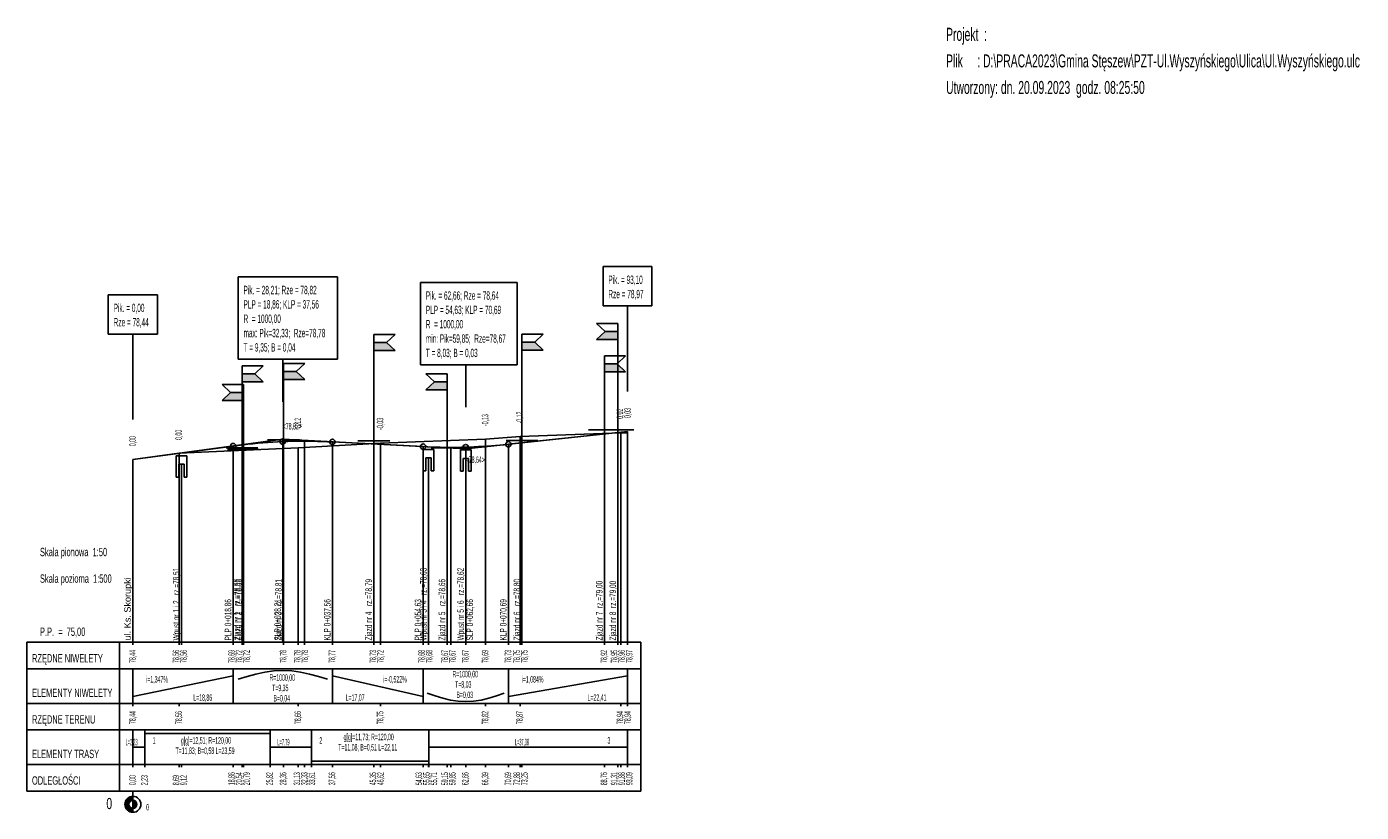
# Model space of a CAD drawing. Extents: x 1 to 51.3, y 0.1 to 29.7.
import ezdxf

# ---------------------------------------------------------------- set-up
doc = ezdxf.new("R2010")
doc.units = 0
doc.header["$MEASUREMENT"] = 0
for name, color, linetype in [('NN_NIWELETA', 7, 'Continuous'), ('NN_nOpisLuki', 7, 'Continuous'), ('NN_nPomoc', 7, 'Continuous'), ('NN_nStyczne', 7, 'Continuous'), ('NN_nTabela', 7, 'Continuous'), ('NN_nTabliczki', 7, 'Continuous'), ('NN_oKratki', 7, 'Continuous'), ('NN_oZjazdy', 7, 'Continuous'), ('NN_rRamkaGrubo', 7, 'Continuous'), ('NN_TEREN', 7, 'Continuous')]:
    doc.layers.add(name, color=color, linetype=linetype)
doc.styles.get("Standard").update_dxf_attribs({"font": 'arial.ttf'})

msp = doc.modelspace()

# ---------------------------------------------------------------- hatches: boundary and pattern name
at = {"layer": 'NN_nTabliczki'}
h = msp.add_hatch(color=7, dxfattribs=at)
h.dxf.hatch_style = 1
h.paths.add_polyline_path([(9.108, 15.901), (8.678, 15.901), (8.358, 15.601), (9.108, 15.601)])
h.paths.add_polyline_path([(9.158, 15.901), (9.108, 15.901), (9.108, 15.601), (9.158, 15.601)])
h.paths.add_polyline_path([(9.588, 16.608), (9.108, 16.608), (9.108, 16.308), (9.908, 16.308)])
h.paths.add_polyline_path([(11.152, 16.692), (10.672, 16.692), (10.672, 16.392), (11.472, 16.392)])
h.paths.add_polyline_path([(16.83, 16.3), (16.35, 16.3), (16.03, 16), (16.83, 16)])
h.paths.add_polyline_path([(14.55, 17.78), (14.07, 17.78), (14.07, 17.48), (14.87, 17.48)])
h.paths.add_polyline_path([(20.13, 17.8), (19.65, 17.8), (19.65, 17.5), (20.45, 17.5)])
h.paths.add_polyline_path([(23.262, 16.952), (23.232, 16.98), (22.752, 16.98), (22.752, 16.68), (23.262, 16.68)])
h.paths.add_polyline_path([(23.262, 16.952), (23.262, 16.68), (23.552, 16.68)])
h.paths.add_polyline_path([(23.262, 18.2), (22.782, 18.2), (22.462, 17.9), (23.262, 17.9)])
h = msp.add_hatch(color=7, dxfattribs=at)
h.dxf.hatch_style = 1
h.paths.add_polyline_path([(5, 0.25, -0.414214), (4.85, 0.4, -0.414214), (5, 0.55), (5, 0.7, 0.414214), (4.7, 0.4, 0.414214), (5, 0.1)])
h.paths.add_polyline_path([(5, 0.55), (5, 0.25, 0.414214), (5.15, 0.4, 0.414214)])

# ---------------------------------------------------------------- linework, layer by layer
at = {"layer": 'NN_NIWELETA', "color": 1}
for p, q in [((19.138, 13.954), (23.62, 14.44)), ((5, 13.38), (8.773, 13.888)), ((5, 13.38), (8.773, 13.888)), ((8.773, 13.888), (8.96, 13.912)), ((8.96, 13.912), (9.147, 13.935)), ((9.147, 13.935), (9.333, 13.956)), ((9.333, 13.956), (9.52, 13.975)), ((9.52, 13.975), (9.707, 13.992)), ((9.707, 13.992), (9.894, 14.008)), ((9.894, 14.008), (10.081, 14.022)), ((10.081, 14.022), (10.268, 14.034)), ((10.268, 14.034), (10.455, 14.044)), ((10.455, 14.044), (10.642, 14.053)), ((10.642, 14.053), (10.829, 14.059)), ((10.829, 14.059), (11.016, 14.065)), ((11.016, 14.065), (11.203, 14.068)), ((11.203, 14.068), (11.39, 14.069)), ((11.39, 14.069), (11.577, 14.069)), ((11.577, 14.069), (11.764, 14.067)), ((11.764, 14.067), (11.951, 14.064)), ((11.951, 14.064), (12.138, 14.058)), ((12.138, 14.058), (12.325, 14.051)), ((12.325, 14.051), (12.511, 14.042)), ((12.511, 14.042), (15.925, 13.864)), ((15.925, 13.864), (16.086, 13.856)), ((16.086, 13.856), (16.247, 13.85)), ((16.247, 13.85), (16.407, 13.845)), ((16.407, 13.845), (16.568, 13.841)), ((16.568, 13.841), (16.729, 13.838)), ((16.729, 13.838), (16.889, 13.837)), ((16.889, 13.837), (17.05, 13.837)), ((17.05, 13.837), (17.211, 13.838)), ((17.211, 13.838), (17.371, 13.841)), ((17.371, 13.841), (17.532, 13.845)), ((17.532, 13.845), (17.693, 13.85)), ((17.693, 13.85), (17.853, 13.856)), ((17.853, 13.856), (18.014, 13.864)), ((18.014, 13.864), (18.175, 13.873)), ((18.175, 13.873), (18.335, 13.883)), ((18.335, 13.883), (18.496, 13.895)), ((18.496, 13.895), (18.657, 13.908)), ((18.657, 13.908), (18.817, 13.922)), ((18.817, 13.922), (18.978, 13.937)), ((18.978, 13.937), (19.138, 13.954))]:
    msp.add_line(p, q, dxfattribs=at)
at = {"layer": 'NN_nOpisLuki', "color": 7}
for p, q in [((23.62, 14.44), (23.62, 6.5)), ((8.773, 13.888), (8.773, 6.5)), ((10.642, 14.053), (10.642, 6.5)), ((12.511, 14.042), (12.511, 6.5)), ((15.925, 13.864), (15.925, 6.5)), ((17.532, 13.845), (17.532, 6.5)), ((19.138, 13.954), (19.138, 6.5)), ((5, 13.38), (5, 6.5))]:
    msp.add_line(p, q, dxfattribs=at)
for centre in [(10.642, 14.053), (12.511, 14.042), (8.773, 13.888), (15.925, 13.864), (17.532, 13.845), (19.138, 13.954)]:
    msp.add_circle(centre, 0.1, dxfattribs=at)
at = {"layer": 'NN_nPomoc', "color": 7}
for p, q in [((10.642, 14.14), (10.642, 6.5)), ((18.278, 14.14), (18.278, 6.5)), ((19.576, 14.24), (19.576, 6.5)), ((23.376, 14.38), (23.376, 6.5)), ((23.62, 14.44), (23.62, 6.5)), ((23.62, 14.38), (23.62, 6.5)), ((6.738, 13.62), (6.738, 6.5)), ((8.773, 13.888), (8.773, 6.5)), ((11.226, 13.82), (11.226, 6.5)), ((11.467, 14.07), (11.467, 6.5)), ((12.511, 14.042), (12.511, 6.5)), ((14.324, 14), (14.324, 6.5)), ((15.925, 13.864), (15.925, 6.5)), ((16.97, 13.837), (16.97, 6.5)), ((17.532, 13.78), (17.532, 6.5)), ((19.138, 13.954), (19.138, 6.5)), ((5, 13.38), (5, 6.5)), ((5, 13.38), (5, 6.5))]:
    msp.add_line(p, q, dxfattribs=at)
at = {"layer": 'NN_nStyczne', "color": 1}
for p, q in [((5, 13.38), (10.642, 14.14)), ((10.642, 14.14), (17.532, 13.78)), ((17.532, 13.78), (23.62, 14.44))]:
    msp.add_line(p, q, dxfattribs=at)
at = {"layer": 'NN_nTabela', "color": 7}
for p, q in [((1, 6.5), (4.5, 6.5)), ((1, 6.5), (1, 5.5)), ((4.5, 6.5), (24.12, 6.5)), ((4.5, 6.5), (4.5, 5.5)), ((4.5, 5.5), (4.5, 6.5)), ((5, 6.5), (5, 6.4)), ((6.738, 6.5), (6.738, 6.4)), ((6.824, 6.5), (6.824, 6.4)), ((8.773, 6.5), (8.773, 6.4)), ((9.108, 6.5), (9.108, 6.4)), ((9.158, 6.5), (9.158, 6.4)), ((10.672, 6.5), (10.672, 6.4)), ((11.226, 6.5), (11.226, 6.4)), ((11.467, 6.5), (11.467, 6.4)), ((12.511, 6.5), (12.511, 6.4)), ((14.07, 6.5), (14.07, 6.4)), ((14.324, 6.5), (14.324, 6.4)), ((15.925, 6.5), (15.925, 6.4)), ((16.13, 6.5), (16.13, 6.4)), ((16.83, 6.5), (16.83, 6.4)), ((16.97, 6.5), (16.97, 6.4)), ((17.532, 6.5), (17.532, 6.4)), ((18.278, 6.5), (18.278, 6.4)), ((19.138, 6.5), (19.138, 6.4)), ((19.576, 6.5), (19.576, 6.4)), ((19.65, 6.5), (19.65, 6.4)), ((22.752, 6.5), (22.752, 6.4)), ((23.262, 6.5), (23.262, 6.4)), ((23.376, 6.5), (23.376, 6.4)), ((23.62, 6.5), (23.62, 6.4)), ((24.12, 5.5), (24.12, 6.5)), ((1, 5.5), (4.5, 5.5)), ((1, 5.5), (1, 4.2)), ((4.5, 5.5), (24.12, 5.5)), ((4.5, 5.5), (4.5, 4.2)), ((4.5, 4.2), (4.5, 5.5)), ((5, 5.5), (5, 4.2)), ((8.773, 5.5), (8.773, 4.2)), ((12.511, 5.5), (12.511, 4.2)), ((15.925, 5.5), (15.925, 4.2)), ((19.138, 5.5), (19.138, 4.2)), ((23.62, 5.5), (23.62, 4.2)), ((24.12, 4.2), (24.12, 5.5)), ((1, 4.2), (4.5, 4.2)), ((1, 4.2), (1, 3.2)), ((4.5, 4.2), (24.12, 4.2)), ((4.5, 4.2), (4.5, 3.2)), ((4.5, 3.2), (4.5, 4.2)), ((5, 4.2), (5, 4.1)), ((6.738, 4.2), (6.738, 4.1)), ((11.226, 4.2), (11.226, 4.1)), ((14.324, 4.2), (14.324, 4.1)), ((18.278, 4.2), (18.278, 4.1)), ((19.576, 4.2), (19.576, 4.1)), ((23.376, 4.2), (23.376, 4.1)), ((23.62, 4.2), (23.62, 4.1)), ((24.12, 3.2), (24.12, 4.2)), ((1, 3.2), (4.5, 3.2)), ((1, 3.2), (1, 1.9)), ((4.5, 3.2), (24.12, 3.2)), ((4.5, 3.2), (4.5, 1.9)), ((4.5, 1.9), (4.5, 3.2)), ((5, 3.2), (5, 1.9)), ((5.446, 3.2), (5.446, 1.9)), ((5.446, 3.2), (5.446, 1.9)), ((5.446, 3.07), (10.163, 3.07)), ((10.163, 3.2), (10.163, 1.9)), ((10.163, 3.2), (10.163, 1.9)), ((11.722, 3.2), (11.722, 1.9)), ((11.722, 3.2), (11.722, 1.9)), ((16.143, 3.2), (16.143, 1.9)), ((16.143, 3.2), (16.143, 1.9)), ((23.619, 3.2), (23.619, 1.9)), ((23.619, 3.2), (23.619, 1.9)), ((23.619, 3.2), (23.619, 1.9)), ((23.619, 3.2), (23.619, 1.9)), ((24.12, 1.9), (24.12, 3.2)), ((5, 2.55), (5.446, 2.55)), ((10.163, 2.55), (11.722, 2.55)), ((16.143, 2.55), (23.619, 2.55)), ((11.722, 2.03), (16.143, 2.03)), ((1, 1.9), (4.5, 1.9)), ((1, 1.9), (1, 0.9)), ((4.5, 1.9), (24.12, 1.9)), ((4.5, 1.9), (4.5, 0.9)), ((4.5, 0.9), (4.5, 1.9)), ((5, 1.9), (5, 1.8)), ((5.446, 1.9), (5.446, 1.8)), ((6.738, 1.9), (6.738, 1.8)), ((6.824, 1.9), (6.824, 1.8)), ((8.773, 1.9), (8.773, 1.8)), ((9.108, 1.9), (9.108, 1.8)), ((9.158, 1.9), (9.158, 1.8)), ((10.163, 1.9), (10.163, 1.8)), ((10.672, 1.9), (10.672, 1.8)), ((11.226, 1.9), (11.226, 1.8)), ((11.467, 1.9), (11.467, 1.8)), ((11.722, 1.9), (11.722, 1.8)), ((12.511, 1.9), (12.511, 1.8)), ((14.07, 1.9), (14.07, 1.8)), ((14.324, 1.9), (14.324, 1.8)), ((15.925, 1.9), (15.925, 1.8)), ((16.13, 1.9), (16.13, 1.8)), ((16.143, 1.9), (16.143, 1.8)), ((16.83, 1.9), (16.83, 1.8)), ((16.97, 1.9), (16.97, 1.8)), ((17.532, 1.9), (17.532, 1.8)), ((18.278, 1.9), (18.278, 1.8)), ((19.138, 1.9), (19.138, 1.8)), ((19.576, 1.9), (19.576, 1.8)), ((19.65, 1.9), (19.65, 1.8)), ((22.752, 1.9), (22.752, 1.8)), ((23.262, 1.9), (23.262, 1.8)), ((23.376, 1.9), (23.376, 1.8)), ((23.619, 1.9), (23.619, 1.8)), ((24.12, 0.9), (24.12, 1.9)), ((1, 0.9), (4.5, 0.9)), ((4.5, 0.9), (24.12, 0.9)), ((5, 0.1), (5, 0.9))]:
    msp.add_line(p, q, dxfattribs=at)
at = {"layer": 'NN_nTabela', "color": 1}
for p, q in [((5, 4.46), (8.773, 5.24)), ((8.96, 5.11), (9.296, 5.21)), ((9.296, 5.21), (9.633, 5.301)), ((9.633, 5.301), (9.969, 5.373)), ((9.969, 5.373), (10.306, 5.419)), ((10.306, 5.419), (10.642, 5.435)), ((10.642, 5.435), (10.979, 5.419)), ((10.979, 5.419), (11.315, 5.373)), ((11.315, 5.373), (11.652, 5.301)), ((11.652, 5.301), (11.988, 5.21)), ((11.988, 5.21), (12.325, 5.11)), ((12.511, 5.24), (15.925, 4.46)), ((19.138, 4.46), (23.62, 5.24)), ((16.086, 4.59), (16.375, 4.49)), ((18.689, 4.49), (18.978, 4.59)), ((16.375, 4.49), (16.664, 4.399)), ((16.664, 4.399), (16.954, 4.327)), ((16.954, 4.327), (17.243, 4.281)), ((17.243, 4.281), (17.532, 4.265)), ((17.532, 4.265), (17.821, 4.281)), ((17.821, 4.281), (18.11, 4.327)), ((18.11, 4.327), (18.399, 4.399)), ((18.399, 4.399), (18.689, 4.49))]:
    msp.add_line(p, q, dxfattribs=at)
at = {"layer": 'NN_nTabela', "color": 7}
for radius in [0.3, 0.15]:
    msp.add_circle((5, 0.4), radius, dxfattribs=at)
at = {"layer": 'NN_nTabliczki', "color": 7}
for p, q in [((22.702, 20.64), (22.702, 19.16)), ((22.702, 20.64), (24.539, 20.64)), ((24.539, 20.64), (24.539, 19.16)), ((8.965, 20.253), (8.965, 17.153)), ((8.965, 20.253), (12.7, 20.253)), ((12.7, 20.253), (12.7, 17.153)), ((15.828, 20.045), (15.828, 16.945)), ((15.828, 20.045), (19.467, 20.045)), ((19.467, 20.045), (19.467, 16.945)), ((4.074, 19.58), (4.074, 18.1)), ((4.074, 19.58), (5.926, 19.58)), ((5.926, 19.58), (5.926, 18.1)), ((22.702, 19.16), (24.539, 19.16)), ((23.62, 15.94), (23.62, 19.16)), ((4.074, 18.1), (5.926, 18.1)), ((5, 14.88), (5, 18.1)), ((8.965, 17.153), (12.7, 17.153)), ((10.642, 15.553), (10.642, 17.153)), ((15.828, 16.945), (19.467, 16.945)), ((17.532, 15.345), (17.532, 16.945))]:
    msp.add_line(p, q, dxfattribs=at)
at = {"layer": 'NN_oKratki', "color": 5}
for p, q in [((16.13, 13.76), (15.93, 13.76)), ((15.93, 13.76), (15.93, 12.96)), ((16.13, 13.76), (16.33, 13.76)), ((16.33, 13.76), (16.33, 12.96)), ((17.532, 13.74), (17.332, 13.74)), ((17.332, 13.74), (17.332, 12.94)), ((17.532, 13.74), (17.732, 13.74)), ((17.732, 13.74), (17.732, 12.94)), ((6.824, 13.52), (6.624, 13.52)), ((6.624, 13.52), (6.624, 12.72)), ((6.724, 12.72), (6.724, 13.2)), ((6.724, 13.2), (6.824, 13.2)), ((6.824, 13.52), (7.024, 13.52)), ((6.924, 13.2), (6.824, 13.2)), ((6.924, 12.72), (6.924, 13.2)), ((7.024, 13.52), (7.024, 12.72)), ((16.03, 12.96), (16.03, 13.44)), ((16.03, 13.44), (16.13, 13.44)), ((16.23, 13.44), (16.13, 13.44)), ((16.23, 12.96), (16.23, 13.44)), ((17.432, 12.94), (17.432, 13.42)), ((17.432, 13.42), (17.532, 13.42)), ((17.632, 13.42), (17.532, 13.42)), ((17.632, 12.94), (17.632, 13.42)), ((6.624, 12.72), (6.724, 12.72)), ((7.024, 12.72), (6.924, 12.72)), ((15.93, 12.96), (16.03, 12.96)), ((16.33, 12.96), (16.23, 12.96)), ((17.332, 12.94), (17.432, 12.94)), ((17.732, 12.94), (17.632, 12.94))]:
    msp.add_line(p, q, dxfattribs=at)
at = {"layer": 'NN_oKratki', "color": 7}
for p, q in [((6.824, 13.2), (6.824, 6.5)), ((16.13, 13.44), (16.13, 6.5)), ((17.532, 13.42), (17.532, 6.5))]:
    msp.add_line(p, q, dxfattribs=at)
at = {"layer": 'NN_oZjazdy', "color": 7}
for p, q in [((19.65, 14.1), (19.65, 18.1)), ((19.65, 18.1), (19.65, 17.8)), ((20.45, 18.1), (19.65, 18.1)), ((20.13, 17.8), (20.45, 18.1)), ((22.782, 18.2), (22.462, 18.5)), ((22.462, 18.5), (23.262, 18.5)), ((22.782, 18.2), (22.462, 17.9)), ((23.262, 18.2), (22.782, 18.2)), ((23.262, 14.5), (23.262, 18.5)), ((23.262, 18.5), (23.262, 18.2)), ((23.262, 17.9), (23.262, 18.2)), ((14.07, 14.08), (14.07, 18.08)), ((14.07, 18.08), (14.07, 17.78)), ((14.87, 18.08), (14.07, 18.08)), ((14.07, 17.78), (14.55, 17.78)), ((14.07, 17.48), (14.07, 17.78)), ((14.07, 17.78), (14.55, 17.78)), ((14.55, 17.78), (14.87, 18.08)), ((14.55, 17.78), (14.87, 17.48)), ((19.65, 17.8), (20.13, 17.8)), ((19.65, 17.5), (19.65, 17.8)), ((19.65, 17.8), (20.13, 17.8)), ((20.13, 17.8), (20.45, 17.5)), ((22.462, 17.9), (23.262, 17.9)), ((14.87, 17.48), (14.07, 17.48)), ((20.45, 17.5), (19.65, 17.5)), ((22.752, 14.5), (22.752, 17.28)), ((23.552, 17.28), (22.752, 17.28)), ((23.232, 16.98), (23.552, 17.28)), ((9.108, 13.82), (9.108, 16.908)), ((9.108, 16.908), (9.108, 16.608)), ((9.908, 16.908), (9.108, 16.908)), ((9.108, 16.308), (9.108, 16.608)), ((9.108, 16.608), (9.588, 16.608)), ((9.588, 16.608), (9.908, 16.908)), ((9.588, 16.608), (9.908, 16.308)), ((10.672, 14.12), (10.672, 16.992)), ((10.672, 16.992), (10.672, 16.692)), ((11.472, 16.992), (10.672, 16.992)), ((10.672, 16.692), (11.152, 16.692)), ((10.672, 16.392), (10.672, 16.692)), ((10.672, 16.692), (11.152, 16.692)), ((11.152, 16.692), (11.472, 16.992)), ((11.152, 16.692), (11.472, 16.392)), ((16.35, 16.3), (16.03, 16.6)), ((16.03, 16.6), (16.83, 16.6)), ((16.83, 13.82), (16.83, 16.6)), ((23.232, 16.98), (22.752, 16.98)), ((23.552, 16.68), (22.752, 16.68)), ((23.232, 16.98), (23.552, 16.68)), ((8.678, 15.901), (8.358, 16.201)), ((8.358, 16.201), (9.158, 16.201)), ((9.908, 16.308), (9.108, 16.308)), ((9.158, 13.76), (9.158, 16.201)), ((9.158, 16.201), (9.158, 15.901)), ((11.472, 16.392), (10.672, 16.392)), ((16.35, 16.3), (16.03, 16)), ((16.83, 16.3), (16.35, 16.3)), ((8.678, 15.901), (8.358, 15.601)), ((8.358, 15.601), (9.158, 15.601)), ((9.158, 15.901), (8.678, 15.901)), ((9.158, 15.901), (8.678, 15.901)), ((9.158, 15.601), (9.158, 15.901)), ((16.03, 16), (16.83, 16)), ((10.072, 14.12), (11.272, 14.12)), ((10.672, 14.12), (10.672, 6.5)), ((13.47, 14.08), (14.67, 14.08)), ((14.07, 14.08), (14.07, 6.5)), ((19.05, 14.1), (20.25, 14.1)), ((19.65, 14.1), (19.65, 6.5)), ((22.152, 14.5), (23.352, 14.5)), ((22.662, 14.5), (23.862, 14.5)), ((22.752, 14.5), (22.752, 6.5)), ((23.262, 14.5), (23.262, 6.5)), ((8.508, 13.82), (9.708, 13.82)), ((8.558, 13.76), (9.758, 13.76)), ((9.108, 13.82), (9.108, 6.5)), ((9.158, 13.76), (9.158, 6.5)), ((16.23, 13.82), (17.43, 13.82)), ((16.83, 13.82), (16.83, 6.5))]:
    msp.add_line(p, q, dxfattribs=at)
at = {"layer": 'NN_TEREN', "color": 7}
for p, q in [((14.324, 14), (18.278, 14.14)), ((18.278, 14.14), (19.576, 14.24)), ((19.576, 14.24), (23.376, 14.38)), ((23.376, 14.38), (23.62, 14.38)), ((5, 13.38), (6.738, 13.62)), ((6.738, 13.62), (11.226, 13.82)), ((11.226, 13.82), (14.324, 14))]:
    msp.add_line(p, q, dxfattribs=at)

# ---------------------------------------------------------------- texts
at = {"layer": 'NN_NIWELETA', "color": 7, "width": 0.457143}
for s, p in [('<78,82>', (10.642, 14.51)), ('<78,64>', (17.532, 13.25))]:
    msp.add_text(s, height=0.245, dxfattribs=at).set_placement(p)
at = {"layer": 'NN_nOpisLuki', "color": 7, "width": 0.571429}
for s, p in [('PLP 0+018,86', (8.703, 6.57)), ('SLP 0+028,21', (10.572, 6.57)), ('KLP 0+037,56', (12.441, 6.57)), ('PLP 0+054,63', (15.855, 6.57)), ('SLP 0+062,66', (17.807, 6.57)), ('KLP 0+070,69', (19.068, 6.57))]:
    msp.add_text(s, height=0.245, rotation=90, dxfattribs=at).set_placement(p)
at = {"layer": 'NN_nTabela', "color": 7, "width": 0.457143}
for s, p in [('-0,12', (19.681, 14.74)), ('0,02', (23.46, 14.914)), ('0,03', (23.746, 14.94)), ('0,12', (11.331, 14.568)), ('-0,03', (14.429, 14.5)), ('-0,13', (18.383, 14.64)), ('0,00', (5.105, 13.88)), ('0,00', (6.843, 14.12)), ('78,44', (5.105, 5.72)), ('78,56', (6.743, 5.72)), ('78,56', (7.03, 5.72)), ('78,69', (8.834, 5.72)), ('78,72', (9.116, 5.72)), ('78,72', (9.403, 5.72)), ('78,78', (10.777, 5.72)), ('78,78', (11.308, 5.72)), ('78,78', (11.595, 5.72)), ('78,77', (12.616, 5.72)), ('78,73', (14.158, 5.72)), ('78,72', (14.446, 5.72)), ('78,68', (15.989, 5.72)), ('78,68', (16.276, 5.72)), ('78,67', (16.862, 5.72)), ('78,67', (17.149, 5.72)), ('78,67', (17.637, 5.72)), ('78,69', (18.383, 5.72)), ('78,73', (19.243, 5.72)), ('78,75', (19.574, 5.72)), ('78,75', (19.861, 5.72)), ('78,92', (22.857, 5.72)), ('78,95', (23.24, 5.72)), ('78,96', (23.523, 5.72)), ('78,97', (23.81, 5.72)), ('78,44', (5.105, 3.42)), ('78,56', (6.843, 3.42)), ('78,66', (11.331, 3.42)), ('78,75', (14.429, 3.42)), ('78,82', (18.383, 3.42)), ('78,87', (19.681, 3.42)), ('78,94', (23.46, 3.42)), ('78,94', (23.746, 3.42)), ('0,00', (5.105, 1.12)), ('2,23', (5.551, 1.12)), ('8,69', (6.743, 1.12)), ('9,12', (7.03, 1.12)), ('18,86', (8.834, 1.12)), ('20,54', (9.116, 1.12)), ('20,79', (9.403, 1.12)), ('25,82', (10.268, 1.12)), ('28,36', (10.777, 1.12)), ('31,13', (11.294, 1.12)), ('32,33', (11.574, 1.12)), ('33,61', (11.861, 1.12)), ('37,56', (12.616, 1.12)), ('45,35', (14.158, 1.12)), ('46,62', (14.446, 1.12)), ('54,63', (15.886, 1.12)), ('55,65', (16.173, 1.12)), ('55,71', (16.455, 1.12)), ('59,15', (16.862, 1.12)), ('59,85', (17.149, 1.12)), ('62,66', (17.637, 1.12)), ('66,39', (18.383, 1.12)), ('70,69', (19.243, 1.12)), ('72,88', (19.574, 1.12)), ('73,25', (19.861, 1.12)), ('88,76', (22.857, 1.12)), ('91,31', (23.24, 1.12)), ('91,88', (23.523, 1.12)), ('93,09', (23.81, 1.12))]:
    msp.add_text(s, height=0.245, rotation=90, dxfattribs=at).set_placement(p)
at = {"layer": 'NN_nTabela', "color": 7}
for s, height, width, p in [('Skala pionowa  1:50', 0.315, 0.533333, (1.5, 9.74)), ('Skala pozioma  1:500', 0.315, 0.533333, (1.5, 8.74)), ('P.P.  =  75,00', 0.315, 0.533333, (1.5, 6.74)), ('RZĘDNE NIWELETY', 0.315, 0.533333, (1.2, 5.74)), ('i=1,347%', 0.245, 0.457143, (5.5, 4.985)), ('R=1000,00', 0.245, 0.457143, (10.142, 5.05)), ('i=-0,522%', 0.245, 0.457143, (14.425, 4.985)), ('R=1000,00', 0.245, 0.457143, (17.032, 5.18)), ('T=8,03', 0.245, 0.457143, (17.132, 4.79)), ('i=1,084%', 0.245, 0.457143, (19.638, 4.985)), ('ELEMENTY NIWELETY', 0.315, 0.533333, (1.2, 4.44)), ('L=18,86', 0.245, 0.457143, (7.273, 4.296)), ('T=9,35', 0.245, 0.457143, (10.242, 4.66)), ('L=17,07', 0.245, 0.457143, (13.011, 4.296)), ('B=0,03', 0.245, 0.457143, (17.182, 4.4)), ('L=22,41', 0.245, 0.457143, (22.12, 4.296)), ('B=0,04', 0.245, 0.457143, (10.292, 4.27)), ('RZĘDNE TERENU', 0.315, 0.533333, (1.2, 3.44)), ('g[g]=11,73; R=120,00', 0.245, 0.457143, (12.932, 2.815)), ('L=2,23', 0.245, 0.342857, (4.723, 2.62)), ('1', 0.245, 0.457143, (5.746, 2.685)), ('T=11,83; B=0,58 L=23,59', 0.245, 0.457143, (6.605, 2.295)), ('g[g]=12,51; R=120,00', 0.245, 0.457143, (6.805, 2.685)), ('L=7,79', 0.245, 0.342857, (10.443, 2.62)), ('2', 0.245, 0.457143, (12.022, 2.685)), ('T=11,08; B=0,51 L=22,11', 0.245, 0.457143, (12.732, 2.425)), ('L=37,38', 0.245, 0.342857, (19.381, 2.62)), ('3', 0.245, 0.457143, (22.869, 2.685)), ('ELEMENTY TRASY', 0.315, 0.533333, (1.2, 2.14)), ('ODLEGŁOŚCI', 0.315, 0.533333, (1.2, 1.14)), ('0', 0.42, 0.666667, (4, 0.22)), ('0', 0.245, 0.457143, (5.5, 0.17))]:
    msp.add_text(s, height=height, dxfattribs=dict(at, width=width)).set_placement(p)
at = {"layer": 'NN_nTabliczki', "color": 7, "width": 0.444444}
for s, p in [('Pik. = 93,10', (22.902, 19.99)), ('Pik. = 28,21; Rze = 78,82', (9.165, 19.603)), ('Pik. = 62,66; Rze = 78,64', (16.028, 19.395)), ('Rze = 78,97', (22.902, 19.45)), ('Pik. = 0,00', (4.274, 18.93)), ('PLP = 18,86; KLP = 37,56', (9.165, 19.063)), ('PLP = 54,63; KLP = 70,69', (16.028, 18.855)), ('Rze = 78,44', (4.274, 18.39)), ('R  = 1000,00', (9.165, 18.523)), ('R  = 1000,00', (16.028, 18.315)), ('max: Pik=32,33;  Rze=78,78', (9.165, 17.983)), ('min: Pik=59,85;  Rze=78,67', (16.028, 17.775)), ('T = 9,35; B = 0,04', (9.165, 17.443)), ('T = 8,03; B = 0,03', (16.028, 17.235))]:
    msp.add_text(s, height=0.315, dxfattribs=at).set_placement(p)
at = {"layer": 'NN_oKratki', "color": 7}
msp.add_text('ul. Ks. Skorupki', height=0.245, rotation=90, dxfattribs=at).set_placement((4.918, 6.57))
at = {"layer": 'NN_oKratki', "color": 7, "width": 0.571429}
for s, p in [('Wpust nr 1 i 2   rz.=78,51', (6.754, 6.57)), ('Wpust nr 3 i 4   rz.=78,63', (16.06, 6.57)), ('Wpust nr 5 i 6   rz.=78,62', (17.462, 6.57))]:
    msp.add_text(s, height=0.245, rotation=90, dxfattribs=at).set_placement(p)
at = {"layer": 'NN_oZjazdy', "color": 7, "width": 0.571429}
for s, p in [('Zjazd nr 1   rz.=78,66', (9.038, 6.57)), ('Zjazd nr 2   rz.=78,63', (9.088, 6.57)), ('Zjazd nr 3   rz.=78,81', (10.602, 6.57)), ('Zjazd nr 4   rz.=78,79', (14, 6.57)), ('Zjazd nr 5   rz.=78,66', (16.76, 6.57)), ('Zjazd nr 6   rz.=78,80', (19.58, 6.57)), ('Zjazd nr 7  rz.=79,00', (22.682, 6.57)), ('Zjazd nr 8  rz.=79,00', (23.192, 6.57))]:
    msp.add_text(s, height=0.245, rotation=90, dxfattribs=at).set_placement(p)
at = {"layer": 'NN_rRamkaGrubo', "color": 1, "width": 0.571429}
for s, p in [('Projekt  : ', (35.62, 29.14)), ('Plik     : D:\\PRACA2023\\Gmina Stęszew\\PZT-Ul.Wyszyńskiego\\Ulica\\Ul.Wyszyńskiego.ulc', (35.62, 28.14)), ('Utworzony: dn. 20.09.2023  godz. 08:25:50', (35.62, 27.14))]:
    msp.add_text(s, height=0.49, dxfattribs=at).set_placement(p)

doc.saveas('drawing.dxf')
